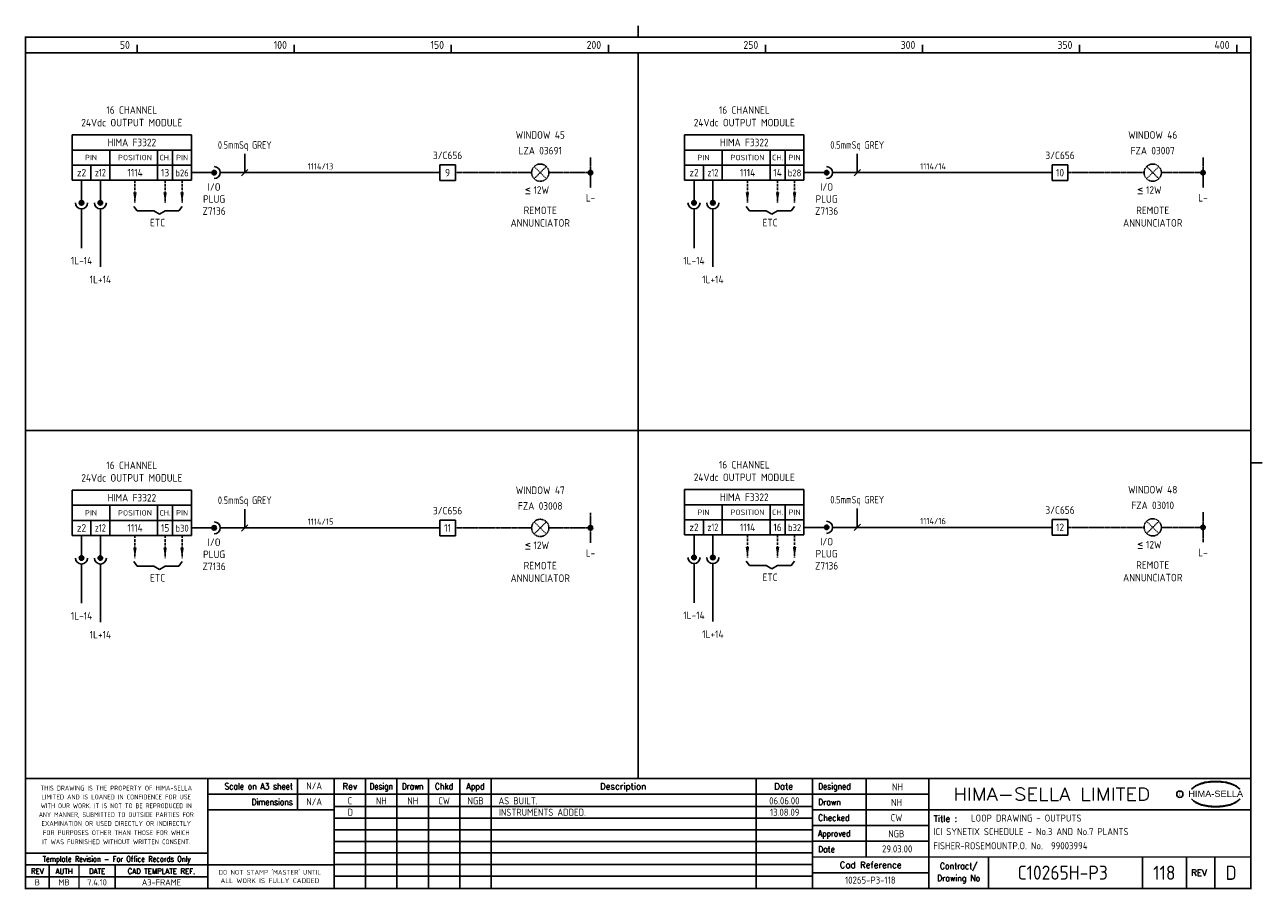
# Model space of a CAD drawing. Extents: x 14 to 408, y 0 to 275.
import ezdxf
from ezdxf.enums import TextEntityAlignment as Align

# ---------------------------------------------------------------- set-up
doc = ezdxf.new("R2010")
doc.units = 0
doc.header["$LTSCALE"] = 0.25
doc.header["$MEASUREMENT"] = 0
doc.linetypes.add('HIDDEN', pattern=[0.375, 0.25, -0.125])
doc.linetypes.add('HIDDEN2', pattern=[4.7625, 3.175, -1.5875])
doc.layers.get('0').update_dxf_attribs({"color": 41, "linetype": 'CONTINUOUS'})
for name, color, linetype in [('00-DRG_FRAME', 12, 'CONTINUOUS'), ('051-TEXT', 2, 'CONTINUOUS'), ('117', 7, 'CONTINUOUS'), ('117-TEXT', 2, 'CONTINUOUS')]:
    doc.layers.add(name, color=color, linetype=linetype)
doc.styles.add('ARIAL', font='ARIAL.TTF', dxfattribs={"height": 2.5})
doc.styles.add('ISO', font='iso.shx')
doc.styles.add('ROMAND', font='ROMAND')

# ---------------------------------------------------------------- blocks, each defined once
blk = doc.blocks.new('A3-REVA')
at = {"layer": '051-TEXT', "style": 'ISO'}
for tag, p in [('DESIGNED', (292.01, 31.7)), ('A', (117.73, 27.28)), ('DES', (127.73, 27.28)), ('DRN', (137.73, 27.28)), ('CHKD', (147.73, 27.28)), ('APPD', (157.73, 27.28)), ('DATE', (256, 27.28)), ('DRAWN', (291.72, 26.77)), ('CHECKED', (291.72, 21.89)), ('APPD', (291.65, 16.79)), ('DATE', (291.92, 11.96))]:
    blk.add_attdef(tag, text='', height=2.25, dxfattribs=at).set_placement(p, align=Align.CENTER)
blk.add_attdef('DESCRIPTION', (165.03, 27.28), '', height=2.25, dxfattribs=at)
blk = doc.blocks.new('A3-REVB')
at = {"layer": '051-TEXT', "style": 'ISO'}
for tag, p in [('A', (124.85, -20.36)), ('DES', (134.85, -20.36)), ('DRN', (144.85, -20.36)), ('CHKD', (154.85, -20.36)), ('APPD', (164.85, -20.36)), ('DATE', (263.12, -20.36))]:
    blk.add_attdef(tag, text='', height=2.25, dxfattribs=at).set_placement(p, align=Align.CENTER)
blk.add_attdef('DESCRIPTION', (172.15, -20.36), '', height=2.25, dxfattribs=at)
blk = doc.blocks.new('A3-TITLE')
at = {"layer": '051-TEXT', "style": 'ISO'}
blk.add_attdef('TITLE_1', (315.46, 21.78), '', height=2.25, dxfattribs=at)
for tag, p in [('DRGNO', (376.96, 3.24)), ('REV.', (398.2, 3.24))]:
    blk.add_attdef(tag, text='', height=4.5, dxfattribs=at).set_placement(p, align=Align.CENTER)
blk = doc.blocks.new('DOT')
for radius in [0.75, 0.65, 0.55, 0.45, 0.35, 0.25, 0.15, 0.05]:
    blk.add_circle((0, 0), radius)
blk = doc.blocks.new('A3-CONTRACT')
at = {"layer": '051-TEXT', "color": 41, "style": 'ISO'}
for tag, height, p in [('SCALE', 2.25, (106.71, 31.82)), ('DIMS', 2.25, (106.71, 26.8)), ('CAD-REF', 2.25, (283.73, 1.84)), ('CONTRACT', 4.5, (344.94, 3.1))]:
    blk.add_attdef(tag, text='', height=height, dxfattribs=at).set_placement(p, align=Align.CENTER)
for tag, p in [('TITLE_2', (303.86, 17.28)), ('TITLE_3', (303.79, 12.78))]:
    blk.add_attdef(tag, p, '', height=2.25, dxfattribs=at)

msp = doc.modelspace()

# ---------------------------------------------------------------- linework, layer by layer
at = {"layer": '00-DRG_FRAME'}
for p, q in [((50, 266.5), (50, 269)), ((100, 266.5), (100, 269)), ((150, 266.5), (150, 269)), ((200, 266.5), (200, 269)), ((250, 266.5), (250, 269)), ((300, 266.5), (300, 269)), ((350, 266.5), (350, 269)), ((400, 266.5), (400, 269)), ((101.01, 35.5), (101.01, 25.5)), ((122.7, 35.5), (122.7, 0.5)), ((132.7, 0.5), (132.7, 35.5)), ((142.7, 0.5), (142.7, 35.5)), ((152.7, 35.5), (152.7, 0.5)), ((162.7, 35.5), (162.7, 0.5)), ((247, 35.5), (247, 0.5)), ((282, 35.5), (282, 10.5)), ((265, 30.5), (302, 30.5)), ((265, 26.59), (112.7, 26.59)), ((302, 25.5), (265, 25.5)), ((265, 22.89), (112.7, 22.89)), ((265, 20.5), (302, 20.5)), ((265, 19.19), (112.7, 19.19)), ((265, 15.49), (112.7, 15.49)), ((302, 15.5), (265, 15.5)), ((265, 11.79), (112.7, 11.79)), ((265, 8.09), (112.7, 8.09)), ((321, 10.5), (321, 0.5)), ((370, 10.5), (370, 0.5)), ((384, 0.5), (384, 10.5)), ((393, 10.5), (393, 0.5)), ((72.5, 4.25), (14.5, 4.25)), ((265, 4.39), (112.7, 4.39)), ((302, 5.5), (265, 5.5))]:
    msp.add_line(p, q, dxfattribs=at)
at = {"layer": '00-DRG_FRAME', "const_width": 0.5}
for points in [[(209.5, 271.5), (209.5, 275.18)], [(209.5, 271.5), (209.5, 275.18)], [(14.5, 266.5), (404.5, 266.5)], [(209.5, 35.5), (209.5, 266.5)], [(14.5, 146.31), (404.5, 146.31)], [(404.5, 136), (408.18, 136)], [(404.5, 35.5), (14.5, 35.5)], [(72.5, 0.5), (72.5, 35.5)], [(112.7, 0.5), (112.7, 35.5)], [(265, 35.5), (265, 0.5)], [(302, 0.5), (302, 35.5)], [(265, 30.5), (72.5, 30.5)], [(112.7, 25.5), (72.5, 25.5)], [(404.5, 25.5), (302, 25.5)], [(14.5, 11.75), (72.5, 11.75)], [(14.5, 8), (72.5, 8)], [(22, 0.5), (22, 8)], [(31.5, 0.5), (31.5, 8)], [(43, 0.5), (43, 8)], [(112.7, 8), (72.5, 8)], [(265, 10.5), (404.5, 10.5)]]:
    msp.add_lwpolyline(points, dxfattribs=at)
msp.add_lwpolyline([(14.5, 0.5), (404.5, 0.5), (404.5, 271.5), (14.5, 271.5)], close=True, dxfattribs=at)
at = {"layer": '00-DRG_FRAME', "color": 3}
msp.add_circle((381.88, 30.5), 1, dxfattribs=at)
for centre, radius, start, end in [((390.6, 26.83), 7.24, 106.0532, 133.5024), ((390.88, 27.01), 7.3, 130.419, 136.057), ((390.11, 28.1), 5.98, 122.244, 131.6154), ((389.75, 28.78), 5.21, 111.8206, 122.8668), ((391.78, 24.7), 9.76, 107.5931, 113.9452), ((393.1, 18.5), 15.94, 89.2698, 106.3911), ((392.1, 23.52), 10.99, 96.0146, 107.3203), ((393.29, 16.31), 18.28, 92.8917, 97.3734), ((393.24, 18.86), 15.73, 89.7805, 93.1738), ((393.36, 18.86), 15.73, 86.8262, 90.2195), ((393.51, 18.5), 15.94, 73.6089, 90.7302), ((393.31, 16.31), 18.28, 82.6266, 87.1083), ((394.51, 23.52), 10.99, 72.6797, 83.9854), ((394.83, 24.7), 9.76, 66.0548, 72.4069), ((396, 26.83), 7.24, 46.4976, 73.9468), ((396.85, 28.78), 5.21, 57.1332, 68.1794), ((396.49, 28.1), 5.98, 48.3846, 57.756), ((395.73, 27.01), 7.3, 43.943, 49.581), ((390.88, 34.04), 7.3, 223.943, 229.581), ((390.6, 34.23), 7.24, 226.4976, 253.9468), ((390.11, 32.96), 5.98, 228.3846, 237.756), ((389.75, 32.28), 5.21, 237.1332, 248.1794), ((396, 34.23), 7.24, 286.0532, 313.5024), ((396.85, 32.28), 5.21, 291.8206, 302.8668), ((396.49, 32.96), 5.98, 302.244, 311.6154), ((395.73, 34.04), 7.3, 310.419, 316.057), ((391.78, 36.36), 9.76, 246.0548, 252.4069), ((393.1, 42.56), 15.94, 253.6089, 270.7302), ((392.1, 37.54), 10.99, 252.6797, 263.9854), ((393.29, 44.75), 18.28, 262.6266, 267.1083), ((393.24, 42.19), 15.73, 266.8262, 270.2195), ((393.51, 42.56), 15.94, 269.2698, 286.3911), ((393.36, 42.19), 15.73, 269.7805, 273.1738), ((393.31, 44.75), 18.28, 272.8917, 277.3734), ((394.51, 37.54), 10.99, 276.0146, 287.3203), ((394.83, 36.36), 9.76, 287.5931, 293.9452)]:
    msp.add_arc(centre, radius, start, end, dxfattribs=at)
at = {"layer": '117'}
for p, q in [((29.32, 240.36), (29.32, 225.96)), ((67.32, 240.36), (29.32, 240.36)), ((67.32, 240.36), (67.32, 225.96)), ((224.26, 240.36), (224.26, 225.96)), ((262.26, 240.36), (224.26, 240.36)), ((262.26, 240.36), (262.26, 225.96)), ((67.32, 235.56), (29.32, 235.56)), ((41.32, 235.56), (41.32, 225.96)), ((56.52, 235.56), (56.52, 225.96)), ((61.32, 235.56), (61.32, 225.96)), ((262.26, 235.56), (224.26, 235.56)), ((236.26, 235.56), (236.26, 225.96)), ((251.46, 235.56), (251.46, 225.96)), ((256.26, 235.56), (256.26, 225.96)), ((67.32, 230.76), (29.32, 230.76)), ((35.32, 230.76), (35.32, 225.96)), ((146.32, 230.86), (146.32, 225.86)), ((151.32, 230.86), (146.32, 230.86)), ((151.32, 225.86), (151.32, 230.86)), ((262.26, 230.76), (224.26, 230.76)), ((230.26, 230.76), (230.26, 225.96)), ((341.26, 230.86), (341.26, 225.86)), ((346.26, 230.86), (341.26, 230.86)), ((346.26, 225.86), (346.26, 230.86)), ((67.32, 225.96), (29.32, 225.96)), ((32.32, 225.96), (32.32, 218.76)), ((38.32, 225.96), (38.32, 218.76)), ((67.32, 228.36), (74.52, 228.36)), ((76.44, 228.36), (146.32, 228.36)), ((151.32, 225.86), (146.32, 225.86)), ((262.26, 225.96), (224.26, 225.96)), ((227.26, 225.96), (227.26, 218.76)), ((233.26, 225.96), (233.26, 218.76)), ((262.26, 228.36), (269.46, 228.36)), ((271.38, 228.36), (341.26, 228.36)), ((346.26, 225.86), (341.26, 225.86)), ((32.32, 216.84), (32.32, 204.36)), ((38.32, 216.84), (38.32, 198.36)), ((48.92, 217.62), (50, 216.18)), ((64.32, 217.62), (63.24, 216.18)), ((227.26, 216.84), (227.26, 204.36)), ((233.26, 216.84), (233.26, 198.36)), ((243.86, 217.62), (244.94, 216.18)), ((259.26, 217.62), (258.18, 216.18)), ((50, 216.18), (55.32, 216.18)), ((55.32, 216.18), (57.12, 215.1)), ((58.92, 216.18), (57.12, 215.1)), ((63.24, 216.18), (58.92, 216.18)), ((244.94, 216.18), (250.26, 216.18)), ((250.26, 216.18), (252.06, 215.1)), ((253.86, 216.18), (252.06, 215.1)), ((258.18, 216.18), (253.86, 216.18)), ((67.32, 127.27), (29.32, 127.27)), ((29.32, 127.27), (29.32, 112.87)), ((67.32, 127.27), (67.32, 112.87)), ((262.26, 127.45), (224.26, 127.45)), ((224.26, 127.45), (224.26, 113.05)), ((262.26, 127.45), (262.26, 113.05)), ((67.32, 122.47), (29.32, 122.47)), ((41.32, 122.47), (41.32, 112.87)), ((56.52, 122.47), (56.52, 112.87)), ((61.32, 122.47), (61.32, 112.87)), ((262.26, 122.65), (224.26, 122.65)), ((236.26, 122.65), (236.26, 113.05)), ((251.46, 122.65), (251.46, 113.05)), ((256.26, 122.65), (256.26, 113.05)), ((67.32, 117.67), (29.32, 117.67)), ((35.32, 117.67), (35.32, 112.87)), ((67.32, 115.27), (74.52, 115.27)), ((76.44, 115.27), (146.32, 115.27)), ((146.32, 117.77), (146.32, 112.77)), ((151.32, 117.77), (146.32, 117.77)), ((151.32, 112.77), (151.32, 117.77)), ((262.26, 117.85), (224.26, 117.85)), ((230.26, 117.85), (230.26, 113.05)), ((262.26, 115.45), (269.46, 115.45)), ((271.38, 115.45), (341.26, 115.45)), ((346.26, 117.95), (341.26, 117.95)), ((341.26, 117.95), (341.26, 112.95)), ((346.26, 112.95), (346.26, 117.95)), ((67.32, 112.87), (29.32, 112.87)), ((32.32, 112.87), (32.32, 105.67)), ((38.32, 112.87), (38.32, 105.67)), ((151.32, 112.77), (146.32, 112.77)), ((262.26, 113.05), (224.26, 113.05)), ((227.26, 113.05), (227.26, 105.85)), ((233.26, 113.05), (233.26, 105.85)), ((346.26, 112.95), (341.26, 112.95)), ((32.32, 103.75), (32.32, 91.27)), ((38.32, 103.75), (38.32, 85.27)), ((48.92, 104.53), (50, 103.09)), ((50, 103.09), (55.32, 103.09)), ((55.32, 103.09), (57.12, 102.01)), ((58.92, 103.09), (57.12, 102.01)), ((63.24, 103.09), (58.92, 103.09)), ((64.32, 104.53), (63.24, 103.09)), ((227.26, 103.93), (227.26, 91.45)), ((233.26, 103.93), (233.26, 85.45)), ((243.86, 104.71), (244.94, 103.27)), ((244.94, 103.27), (250.26, 103.27)), ((250.26, 103.27), (252.06, 102.19)), ((253.86, 103.27), (252.06, 102.19)), ((258.18, 103.27), (253.86, 103.27)), ((259.26, 104.71), (258.18, 103.27))]:
    msp.add_line(p, q, dxfattribs=at)
at = {"layer": '117', "color": 3}
for p, q in [((84.27, 228.36), (84.27, 234.36)), ((279.21, 228.36), (279.21, 234.36)), ((83.27, 227.36), (85.27, 229.36)), ((278.21, 227.36), (280.21, 229.36)), ((84.27, 115.27), (84.27, 121.27)), ((279.21, 115.45), (279.21, 121.45)), ((83.27, 114.27), (85.27, 116.27)), ((278.21, 114.45), (280.21, 116.45))]:
    msp.add_line(p, q, dxfattribs=at)
at = {"layer": '117', "linetype": 'HIDDEN'}
for p, q in [((194.32, 233.16), (194.32, 223.56)), ((389.26, 233.16), (389.26, 223.56)), ((176.37, 226.42), (180.26, 230.31)), ((176.37, 230.31), (180.26, 226.42)), ((371.32, 230.31), (375.21, 226.42)), ((371.32, 226.42), (375.21, 230.31)), ((151.32, 228.36), (175.57, 228.36)), ((181.07, 228.36), (194.32, 228.36)), ((346.26, 228.36), (370.51, 228.36)), ((376.01, 228.36), (389.26, 228.36)), ((194.32, 120.07), (194.32, 110.47)), ((389.26, 120.25), (389.26, 110.65)), ((151.32, 115.27), (175.57, 115.27)), ((176.37, 117.21), (180.26, 113.32)), ((176.37, 113.32), (180.26, 117.21)), ((181.07, 115.27), (194.32, 115.27)), ((346.26, 115.45), (370.51, 115.45)), ((371.32, 113.5), (375.21, 117.39)), ((371.32, 117.39), (375.21, 113.5)), ((376.01, 115.45), (389.26, 115.45))]:
    msp.add_line(p, q, dxfattribs=at)
at = {"layer": '117', "linetype": 'HIDDEN2'}
for p, q in [((49.32, 225.96), (49.32, 218.76)), ((58.92, 225.96), (58.92, 218.76)), ((64.32, 225.96), (64.32, 218.76)), ((244.26, 225.96), (244.26, 218.76)), ((253.86, 225.96), (253.86, 218.76)), ((259.26, 225.96), (259.26, 218.76)), ((49.32, 112.87), (49.32, 105.67)), ((58.92, 112.87), (58.92, 105.67)), ((64.32, 112.87), (64.32, 105.67)), ((244.26, 113.05), (244.26, 105.85)), ((253.86, 113.05), (253.86, 105.85)), ((259.26, 113.05), (259.26, 105.85))]:
    msp.add_line(p, q, dxfattribs=at)
at = {"layer": '117'}
for centre, radius in [((74.52, 228.36), 0.72), ((74.52, 228.36), 0.624), ((74.52, 228.36), 0.528), ((74.52, 228.36), 0.432), ((74.52, 228.36), 0.336), ((269.46, 228.36), 0.72), ((269.46, 228.36), 0.624), ((269.46, 228.36), 0.528), ((269.46, 228.36), 0.432), ((269.46, 228.36), 0.336), ((74.52, 228.36), 0.24), ((74.52, 228.36), 0.144), ((74.52, 228.36), 0.048), ((269.46, 228.36), 0.24), ((269.46, 228.36), 0.144), ((269.46, 228.36), 0.048), ((32.32, 218.76), 0.72), ((32.32, 218.76), 0.624), ((32.32, 218.76), 0.528), ((32.32, 218.76), 0.432), ((32.32, 218.76), 0.336), ((32.32, 218.76), 0.24), ((32.32, 218.76), 0.144), ((32.32, 218.76), 0.048), ((38.32, 218.76), 0.72), ((38.32, 218.76), 0.624), ((38.32, 218.76), 0.528), ((38.32, 218.76), 0.432), ((38.32, 218.76), 0.336), ((38.32, 218.76), 0.24), ((38.32, 218.76), 0.144), ((38.32, 218.76), 0.048), ((227.26, 218.76), 0.72), ((227.26, 218.76), 0.624), ((227.26, 218.76), 0.528), ((227.26, 218.76), 0.432), ((227.26, 218.76), 0.336), ((227.26, 218.76), 0.24), ((227.26, 218.76), 0.144), ((227.26, 218.76), 0.048), ((233.26, 218.76), 0.72), ((233.26, 218.76), 0.624), ((233.26, 218.76), 0.528), ((233.26, 218.76), 0.432), ((233.26, 218.76), 0.336), ((233.26, 218.76), 0.24), ((233.26, 218.76), 0.144), ((233.26, 218.76), 0.048), ((74.52, 115.27), 0.72), ((74.52, 115.27), 0.624), ((74.52, 115.27), 0.528), ((74.52, 115.27), 0.432), ((74.52, 115.27), 0.336), ((74.52, 115.27), 0.24), ((74.52, 115.27), 0.144), ((74.52, 115.27), 0.048), ((269.46, 115.45), 0.72), ((269.46, 115.45), 0.624), ((269.46, 115.45), 0.528), ((269.46, 115.45), 0.432), ((269.46, 115.45), 0.336), ((269.46, 115.45), 0.24), ((269.46, 115.45), 0.144), ((269.46, 115.45), 0.048), ((227.26, 105.85), 0.72), ((227.26, 105.85), 0.624), ((233.26, 105.85), 0.72), ((233.26, 105.85), 0.624), ((32.32, 105.67), 0.72), ((32.32, 105.67), 0.624), ((32.32, 105.67), 0.528), ((32.32, 105.67), 0.432), ((32.32, 105.67), 0.336), ((32.32, 105.67), 0.24), ((32.32, 105.67), 0.144), ((32.32, 105.67), 0.048), ((38.32, 105.67), 0.72), ((38.32, 105.67), 0.624), ((38.32, 105.67), 0.528), ((38.32, 105.67), 0.432), ((38.32, 105.67), 0.336), ((38.32, 105.67), 0.24), ((38.32, 105.67), 0.144), ((38.32, 105.67), 0.048), ((227.26, 105.85), 0.528), ((227.26, 105.85), 0.432), ((227.26, 105.85), 0.336), ((227.26, 105.85), 0.24), ((227.26, 105.85), 0.144), ((227.26, 105.85), 0.048), ((233.26, 105.85), 0.528), ((233.26, 105.85), 0.432), ((233.26, 105.85), 0.336), ((233.26, 105.85), 0.24), ((233.26, 105.85), 0.144), ((233.26, 105.85), 0.048)]:
    msp.add_circle(centre, radius, dxfattribs=at)
at = {"layer": '117', "linetype": 'HIDDEN'}
for centre in [(178.32, 228.36), (373.26, 228.36), (178.32, 115.27), (373.26, 115.45)]:
    msp.add_circle(centre, 2.75, dxfattribs=at)
at = {"layer": '117'}
for centre, start, end in [((74.52, 228.36), 270, 90), ((269.46, 228.36), 270, 90), ((32.32, 218.76), 180, 0), ((38.32, 218.76), 180, 0), ((227.26, 218.76), 180, 0), ((233.26, 218.76), 180, 0), ((74.52, 115.27), 270, 90), ((269.46, 115.45), 270, 90), ((32.32, 105.67), 180, 0), ((38.32, 105.67), 180, 0), ((227.26, 105.85), 180, 0), ((233.26, 105.85), 180, 0)]:
    msp.add_arc(centre, 1.92, start, end, dxfattribs=at)
for points in [[(49.88, 222.12), (48.76, 222.12), (49.32, 218.76)], [(59.48, 222.12), (58.36, 222.12), (58.92, 218.76)], [(64.88, 222.12), (63.76, 222.12), (64.32, 218.76)], [(244.82, 222.12), (243.7, 222.12), (244.26, 218.76)], [(254.42, 222.12), (253.3, 222.12), (253.86, 218.76)], [(259.82, 222.12), (258.7, 222.12), (259.26, 218.76)], [(49.88, 109.03), (48.76, 109.03), (49.32, 105.67)], [(59.48, 109.03), (58.36, 109.03), (58.92, 105.67)], [(64.88, 109.03), (63.76, 109.03), (64.32, 105.67)], [(244.82, 109.21), (243.7, 109.21), (244.26, 105.85)], [(254.42, 109.21), (253.3, 109.21), (253.86, 105.85)], [(259.82, 109.21), (258.7, 109.21), (259.26, 105.85)]]:
    msp.add_solid(points, dxfattribs=at)

# ---------------------------------------------------------------- block references
at = {"layer": '00-DRG_FRAME'}
for name, p, values in [('A3-CONTRACT', (-0.35, 0.19), {'TITLE_2': 'ICI SYNETIX SCHEDULE - No.3 AND No.7 PLANTS', 'TITLE_3': 'FISHER-ROSEMOUNTP.O. No.  99003994', 'CAD-REF': '10265-P3-118', 'CONTRACT': 'C10265H-P3', 'SCALE': 'N/A', 'DIMS': 'N/A'}), ('A3-REVB', (-7, 43.98), {'A': 'D', 'DESCRIPTION': 'INSTRUMENTS ADDED.', 'DATE': '13.08.09'}), ('A3-TITLE', (0, 0), {'TITLE_1': 'LOOP DRAWING - OUTPUTS', 'DRGNO': '118', 'REV.': 'D'})]:
    msp.add_blockref(name, p, dxfattribs=at).add_auto_attribs(values)
ref = msp.add_blockref('A3-REVA', (0, 0), dxfattribs=at)
ref.add_attrib('A', 'C', dxfattribs={"layer": '051-TEXT', "height": 2.25, "style": 'ISO'}).set_placement((117.73, 27.28), align=Align.CENTER)
ref.add_attrib('DES', 'NH', dxfattribs={"layer": '051-TEXT', "height": 2.25, "style": 'ISO'}).set_placement((127.73, 27.28), align=Align.CENTER)
ref.add_attrib('DRN', 'NH', dxfattribs={"layer": '051-TEXT', "height": 2.25, "style": 'ISO'}).set_placement((137.73, 27.28), align=Align.CENTER)
ref.add_attrib('CHKD', 'CW', dxfattribs={"layer": '051-TEXT', "height": 2.25, "style": 'ISO'}).set_placement((147.73, 27.28), align=Align.CENTER)
ref.add_attrib('APPD', 'NGB', dxfattribs={"layer": '051-TEXT', "height": 2.25, "style": 'ISO'}).set_placement((157.73, 27.28), align=Align.CENTER)
ref.add_attrib('DESCRIPTION', 'AS BUILT.', (165.03, 27.28), dxfattribs={"layer": '051-TEXT', "height": 2.25, "style": 'ISO'})
ref.add_attrib('DATE', '06.06.00', dxfattribs={"layer": '051-TEXT', "height": 2.25, "style": 'ISO'}).set_placement((256, 27.28), align=Align.CENTER)
ref.add_attrib('DESIGNED', 'NH', dxfattribs={"layer": '051-TEXT', "height": 2.25, "style": 'ISO'}).set_placement((292.01, 31.7), align=Align.CENTER)
ref.add_attrib('DRAWN', 'NH', dxfattribs={"layer": '051-TEXT', "height": 2.25, "style": 'ISO'}).set_placement((291.72, 26.77), align=Align.CENTER)
ref.add_attrib('CHECKED', 'CW', dxfattribs={"layer": '051-TEXT', "height": 2.25, "style": 'ISO'}).set_placement((291.72, 21.89), align=Align.CENTER)
ref.add_attrib('APPD', 'NGB', dxfattribs={"layer": '051-TEXT', "height": 2.25, "style": 'ISO'}).set_placement((291.65, 16.79), align=Align.CENTER)
ref.add_attrib('DATE', '29.03.00', dxfattribs={"layer": '051-TEXT', "height": 2.25, "style": 'ISO'}).set_placement((291.92, 11.96), align=Align.CENTER)
at = {"layer": '117', "xscale": 0.9600000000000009, "yscale": 0.9599999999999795, "zscale": 0.96}
for p in [(194.32, 228.36), (389.26, 228.36), (194.32, 115.27), (389.26, 115.45)]:
    msp.add_blockref('DOT', p, dxfattribs=at)

# ---------------------------------------------------------------- texts
at = {"layer": '00-DRG_FRAME', "style": 'ISO'}
for s, p in [('50', (47.69, 267.75)), ('100', (97.69, 267.75)), ('150', (147.69, 267.75)), ('200', (197.69, 267.75)), ('250', (247.69, 267.75)), ('300', (297.69, 267.75)), ('350', (347.69, 267.75)), ('400', (397.69, 267.75))]:
    msp.add_text(s, height=2.5, dxfattribs=at).set_placement(p, align=Align.RIGHT)
at = {"layer": '00-DRG_FRAME', "color": 3, "style": 'ISO'}
for s, width, p in [('THIS DRAWING IS THE PROPERTY OF HIMA-SELLA', 0.9, (43.36, 32.44)), ("DO NOT STAMP 'MASTER' UNTIL", 0.95, (92.25, 5.79))]:
    msp.add_text(s, height=1.53, dxfattribs=dict(at, width=width)).set_placement(p, align=Align.MIDDLE)
at = {"layer": '00-DRG_FRAME', "color": 4, "style": 'ROMAND', "width": 0.87}
for s, p in [('Scale on A3 sheet', (99.54, 32)), ('Dimensions', (99.54, 27.01))]:
    msp.add_text(s, height=2, dxfattribs=at).set_placement(p, align=Align.RIGHT)
at = {"layer": '00-DRG_FRAME', "color": 4, "style": 'ROMAND'}
for s, p in [('Rev', (117.7, 32)), ('Description', (204.69, 32)), ('Date', (255.79, 32))]:
    msp.add_text(s, height=2, dxfattribs=at).set_placement(p, align=Align.CENTER)
for s, width, p in [('Design', 0.85, (127.7, 32)), ('Drawn', 0.85, (137.7, 32)), ('Chkd', 0.9, (147.7, 32)), ('Appd', 0.9, (157.7, 32))]:
    msp.add_text(s, height=2, dxfattribs=dict(at, width=width)).set_placement(p, align=Align.CENTER)
for s, width, p in [('Designed', 0.87, (266.75, 32)), ('Drawn', 0.9, (266.75, 27)), ('Checked', 0.9, (266.75, 22)), ('Approved', 0.85, (266.75, 17)), ('Date', 0.9, (266.75, 12))]:
    msp.add_text(s, height=2, dxfattribs=dict(at, width=width)).set_placement(p)
at = {"layer": '00-DRG_FRAME', "style": 'ROMAND', "width": 1.15}
msp.add_text('HIMA-SELLA LIMITED', height=4, dxfattribs=at).set_placement((341.1, 30.5), align=Align.MIDDLE)
at = {"layer": '00-DRG_FRAME', "style": 'ARIAL', "width": 1.05}
msp.add_text('HIMA-SELLA', height=2, dxfattribs=at).set_placement((393.3, 29.63), align=Align.CENTER)
at = {"layer": '00-DRG_FRAME', "color": 3, "style": 'ISO'}
for s, width, p in [('LIMITED AND IS LOANED IN CONFIDENCE FOR USE', 0.9, (43.36, 29.62)), ('WITH OUR WORK. IT IS NOT TO BE REPRODUCED IN', 0.87, (43.36, 26.81)), ('ANY MANNER, SUBMITTED TO OUTSIDE PARTIES FOR', 0.87, (43.36, 23.99)), ('EXAMINATION OR USED DIRECTLY OR INDIRECTLY', 0.9, (43.36, 21.18)), ('IT WAS FURNISHED WITHOUT WRITTEN CONSENT.', 0.9, (43.36, 15.35)), ('FOR PURPOSES OTHER THAN THOSE FOR WHICH', 0.9, (43.36, 18.27))]:
    msp.add_text(s, height=1.53, dxfattribs=dict(at, width=width)).set_placement(p, align=Align.MIDDLE_CENTER)
at = {"layer": '00-DRG_FRAME', "color": 3, "style": 'ISO', "width": 0.9}
msp.add_text('C', height=1, dxfattribs=at).set_placement((381.84, 30), align=Align.CENTER)
at = {"layer": '00-DRG_FRAME', "color": 4, "style": 'ROMAND'}
msp.add_text('Title :', height=2, dxfattribs=at).set_placement((303.5, 21.75))
for s, height, width, p in [('Template Revision - For Office Records Only', 1.8, 0.85, (43.5, 9.62)), ('Contract/', 2, 0.9, (311.5, 7.5)), ('REV', 1.8, 0.9, (18.25, 6)), ('AUTH', 1.8, 0.9, (26.75, 6)), ('DATE', 1.8, 0.9, (37.25, 6)), ('CAD TEMPLATE REF.', 1.8, 0.9, (57.75, 6)), ('Drawing No', 2, 0.9, (311.5, 3.5))]:
    msp.add_text(s, height=height, dxfattribs=dict(at, width=width)).set_placement(p, align=Align.MIDDLE)
for s, p in [('Cad Reference', (283.5, 8)), ('REV', (388, 5.5))]:
    msp.add_text(s, height=2, dxfattribs=at).set_placement(p, align=Align.MIDDLE)
at = {"layer": '00-DRG_FRAME', "color": 41, "style": 'ISO'}
for s, p in [('B', (18.25, 1.45)), ('MB', (26.75, 1.45)), ('7.4.10', (37.25, 1.45)), ('A3-FRAME', (57.75, 1.45))]:
    msp.add_text(s, height=2, dxfattribs=at).set_placement(p, align=Align.CENTER)
at = {"layer": '00-DRG_FRAME', "color": 3, "style": 'ISO'}
msp.add_text('ALL WORK IS FULLY CADDED', height=1.53, dxfattribs=at).set_placement((92.25, 2.98), align=Align.MIDDLE_CENTER)
at = {"layer": '117-TEXT', "style": 'ISO'}
for s, height, p in [('16 CHANNEL', 2.4, (48.32, 247.08)), ('16 CHANNEL', 2.4, (243.26, 247.08)), ('24Vdc OUTPUT MODULE', 2.4, (48.32, 243.08)), ('24Vdc OUTPUT MODULE', 2.4, (243.26, 243.08)), ('HIMA F3322', 2.4, (48.32, 236.76)), ('HIMA F3322', 2.4, (243.26, 236.76)), ('PIN', 1.728, (35.32, 232.3)), ('POSITION', 1.728, (49.32, 232.3)), ('CH.', 1.728, (58.92, 232.3)), ('PIN', 1.73, (64.32, 232.3)), ('PIN', 1.728, (230.26, 232.3)), ('POSITION', 1.728, (244.26, 232.3)), ('CH.', 1.728, (253.86, 232.3)), ('PIN', 1.73, (259.26, 232.3)), ('z2', 2.4, (32.32, 227.16)), ('1114', 2.4, (49.37, 227.16)), ('13', 2.4, (58.92, 227.16)), ('b26', 2.2, (64.32, 227.16)), ('z2', 2.4, (227.26, 227.16)), ('1114', 2.4, (244.32, 227.16)), ('14', 2.4, (253.86, 227.16)), ('b28', 2.2, (259.26, 227.16)), ('I/O', 2.4, (74.52, 222.6)), ('I/O', 2.4, (269.46, 222.6)), ('PLUG', 2.4, (74.52, 218.76)), ('PLUG', 2.4, (269.46, 218.76)), ('Z7136', 2.4, (74.52, 214.92)), ('Z7136', 2.4, (269.46, 214.92)), ('ETC', 2.4, (56.52, 211.26)), ('ETC', 2.4, (251.46, 211.26)), ('16 CHANNEL', 2.4, (48.32, 133.99)), ('16 CHANNEL', 2.4, (243.26, 134.17)), ('24Vdc OUTPUT MODULE', 2.4, (48.32, 129.99)), ('24Vdc OUTPUT MODULE', 2.4, (243.26, 130.17)), ('HIMA F3322', 2.4, (243.26, 123.85)), ('HIMA F3322', 2.4, (48.32, 123.67)), ('PIN', 1.728, (35.32, 119.2)), ('POSITION', 1.728, (49.32, 119.2)), ('CH.', 1.728, (58.92, 119.2)), ('PIN', 1.73, (64.32, 119.21)), ('PIN', 1.728, (230.26, 119.38)), ('POSITION', 1.728, (244.26, 119.38)), ('CH.', 1.728, (253.86, 119.38)), ('PIN', 1.73, (259.26, 119.39)), ('z2', 2.4, (32.32, 114.07)), ('1114', 2.4, (49.37, 114.07)), ('15', 2.4, (58.92, 114.07)), ('b30', 2.2, (64.32, 114.07)), ('z2', 2.4, (227.26, 114.25)), ('1114', 2.4, (244.32, 114.25)), ('16', 2.4, (253.86, 114.25)), ('b32', 2.2, (259.26, 114.25)), ('I/O', 2.4, (74.52, 109.51)), ('I/O', 2.4, (269.46, 109.69)), ('PLUG', 2.4, (74.52, 105.67)), ('PLUG', 2.4, (269.46, 105.85)), ('Z7136', 2.4, (74.52, 101.83)), ('Z7136', 2.4, (269.46, 102.01)), ('ETC', 2.4, (56.52, 98.17)), ('ETC', 2.4, (251.46, 98.35))]:
    msp.add_text(s, height=height, dxfattribs=at).set_placement(p, align=Align.CENTER)
for s, p in [('WINDOW 45', (178.32, 240.36)), ('WINDOW 46', (373.26, 240.36)), ('LZA 03691', (178.32, 235.36)), ('FZA 03007', (373.26, 235.36)), ('3/C656', (148.82, 233.86)), ('3/C656', (343.76, 233.86)), ('9', (148.82, 228.36)), ('10', (343.76, 228.36)), ('L-', (194.32, 220.36)), ('L-', (389.26, 220.36)), ('REMOTE', (178.32, 216.36)), ('REMOTE', (373.26, 216.36)), ('ANNUNCIATOR', (178.32, 212.36)), ('ANNUNCIATOR', (373.26, 212.36)), ('1L-14', (32.32, 200.36)), ('1L-14', (227.26, 200.36)), ('1L+14', (38.32, 194.36)), ('1L+14', (233.26, 194.36)), ('WINDOW 47', (178.32, 127.27)), ('WINDOW 48', (373.26, 127.45)), ('3/C656', (148.82, 120.77)), ('FZA 03008', (178.32, 122.27)), ('3/C656', (343.76, 120.95)), ('FZA 03010', (373.26, 122.45)), ('11', (148.82, 115.27)), ('12', (343.76, 115.45)), ('L-', (194.32, 107.27)), ('L-', (389.26, 107.45)), ('REMOTE', (178.32, 103.27)), ('REMOTE', (373.26, 103.45)), ('ANNUNCIATOR', (178.32, 99.27)), ('ANNUNCIATOR', (373.26, 99.45)), ('1L-14', (32.32, 87.27)), ('1L-14', (227.26, 87.45)), ('1L+14', (38.32, 81.27)), ('1L+14', (233.26, 81.45))]:
    msp.add_text(s, height=2.4, dxfattribs=at).set_placement(p, align=Align.MIDDLE)
for s, width, p in [('0.5mmSq GREY', 0.85, (84.27, 235.97)), ('0.5mmSq GREY', 0.85, (279.21, 235.97)), ('z12', 0.8, (38.32, 227.16)), ('z12', 0.8, (233.26, 227.16)), ('0.5mmSq GREY', 0.85, (84.27, 122.88)), ('0.5mmSq GREY', 0.85, (279.21, 123.06)), ('z12', 0.8, (38.32, 114.07)), ('z12', 0.8, (233.26, 114.25))]:
    msp.add_text(s, height=2.4, dxfattribs=dict(at, width=width)).set_placement(p, align=Align.CENTER)
at = {"layer": '117-TEXT', "color": 3, "style": 'ISO'}
for s, p in [('1114/13', (104.32, 230.36)), ('1114/14', (299.26, 230.36)), ('1114/15', (104.32, 117.27)), ('1114/16', (299.26, 117.45))]:
    msp.add_text(s, height=2, dxfattribs=at).set_placement(p, align=Align.MIDDLE_LEFT)
at = {"layer": '117-TEXT', "style": 'ISO'}
for s, height, p in [('<', 3.36, (173.32, 221.63)), ('-', 3.36, (173.32, 220.27)), ('12W', 2.4, (176.18, 221.62)), ('<', 3.36, (368.26, 221.63)), ('-', 3.36, (368.26, 220.27)), ('12W', 2.4, (371.12, 221.62)), ('<', 3.36, (173.32, 108.54)), ('12W', 2.4, (176.18, 108.53)), ('<', 3.36, (368.26, 108.72)), ('12W', 2.4, (371.12, 108.71)), ('-', 3.36, (173.32, 107.18)), ('-', 3.36, (368.26, 107.36))]:
    msp.add_text(s, height=height, dxfattribs=at).set_placement(p)

doc.saveas('drawing.dxf')
